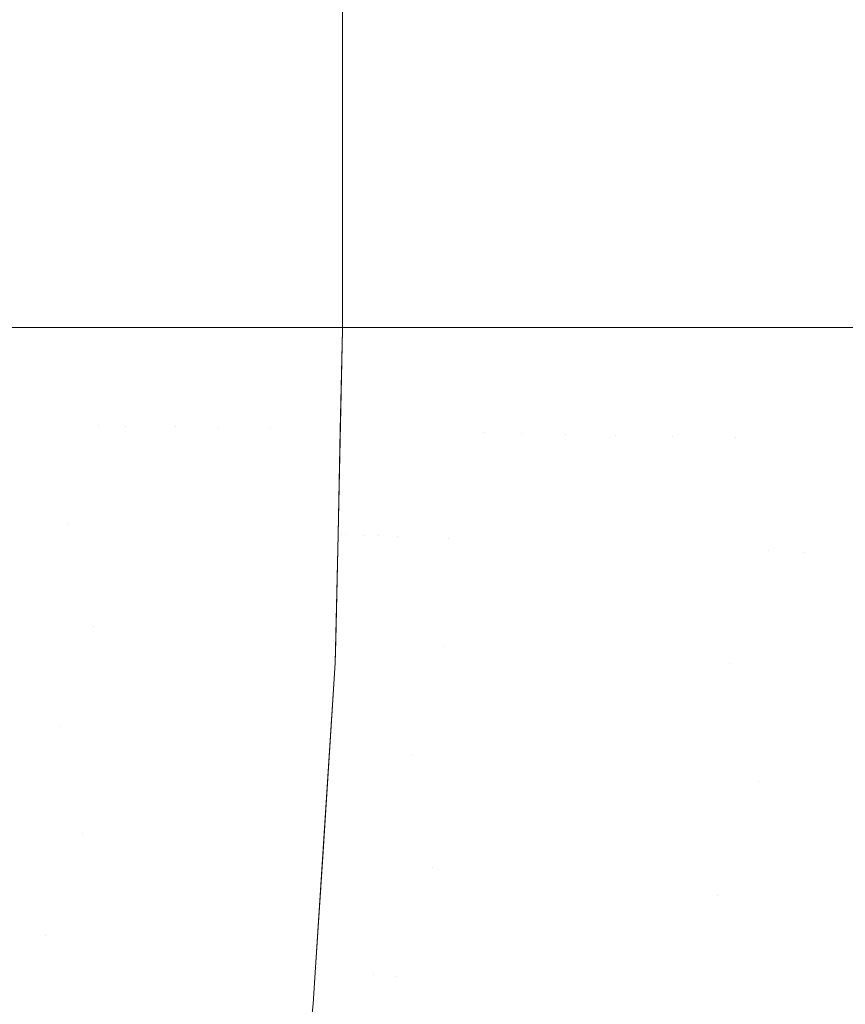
# Model space of a CAD drawing. Header units: centimetres. Extents: x -21.6 to 22.7, y 4.2 to 6.
# Tile 224 of 256: x 7.8261 to 7.8514, y 4.6795 to 4.7096. Entities that reach past the tile are written whole.
import ezdxf

# ---------------------------------------------------------------- set-up
doc = ezdxf.new("R2010")
doc.units = ezdxf.units.CM
doc.header["$LTSCALE"] = 2.54
doc.layers.add('Lucido design-1', color=7, linetype='Continuous')

# ---------------------------------------------------------------- blocks, each defined once
blk = doc.blocks.new('Gruppo-3-1')
at = {"color": 7, "linetype": 'Continuous', "lineweight": 9}
for points in [[(-21.503423, 5.900212, -2276.22217), (-21.503423, 4.300212, -2276.22217), (22.630348, 4.300212, -2276.22217), (22.630348, 5.900212, -2276.22217)], [(7.835977, 5.900212, -2276.92217), (7.835977, 4.700212, -2276.92217), (7.835977, 4.700212, -2276.72217), (7.835977, 5.900212, -2276.72217)]]:
    blk.add_3dface(points, dxfattribs=at)
for points, invisible_edges in [([(22.630348, 5.900212, -2277.02217), (22.630348, 4.300212, -2277.02217), (7.686575, 4.400896, -2277.02217), (7.695257, 4.401786, -2277.02217)], 10), ([(22.630348, 5.900212, -2277.02217), (7.695257, 4.401786, -2277.02217), (7.700788, 4.402588, -2277.02217)], 9), ([(7.700788, 4.402588, -2277.02217), (7.70392, 4.403043, -2277.02217), (22.630348, 5.900212, -2277.02217)], 10), ([(22.630348, 5.900212, -2277.02217), (7.70392, 4.403043, -2277.02217), (7.712563, 4.404668, -2277.02217)], 9), ([(22.630348, 5.900212, -2277.02217), (7.712563, 4.404668, -2277.02217), (7.721183, 4.406664, -2277.02217)], 9), ([(22.630348, 5.900212, -2277.02217), (7.721183, 4.406664, -2277.02217), (7.729779, 4.409037, -2277.02217)], 9), ([(22.630348, 5.900212, -2277.02217), (7.729779, 4.409037, -2277.02217), (7.738348, 4.411789, -2277.02217)], 9), ([(22.630348, 5.900212, -2277.02217), (7.738348, 4.411789, -2277.02217), (7.746887, 4.414929, -2277.02217)], 9), ([(22.630348, 5.900212, -2277.02217), (7.746887, 4.414929, -2277.02217), (7.755389, 4.418463, -2277.02217)], 9), ([(22.630348, 5.900212, -2277.02217), (7.755389, 4.418463, -2277.02217), (7.760056, 4.420633, -2277.02217)], 9), ([(7.760056, 4.420633, -2277.02217), (7.763851, 4.422398, -2277.02217), (22.630348, 5.900212, -2277.02217)], 10), ([(22.630348, 5.900212, -2277.02217), (7.763851, 4.422398, -2277.02217), (7.772266, 4.426742, -2277.02217)], 9), ([(22.630348, 5.900212, -2277.02217), (7.772266, 4.426742, -2277.02217), (7.780626, 4.431505, -2277.02217)], 9), ([(22.630348, 5.900212, -2277.02217), (7.780626, 4.431505, -2277.02217), (7.788922, 4.436696, -2277.02217)], 9), ([(22.630348, 5.900212, -2277.02217), (7.788922, 4.436696, -2277.02217), (7.797144, 4.442325, -2277.02217)], 9), ([(22.630348, 5.900212, -2277.02217), (7.797144, 4.442325, -2277.02217), (7.80528, 4.4484, -2277.02217)], 9), ([(22.630348, 5.900212, -2277.02217), (7.80528, 4.4484, -2277.02217), (7.811701, 4.453619, -2277.02217)], 9), ([(7.811701, 4.453619, -2277.02217), (7.813317, 4.454932, -2277.02217), (22.630348, 5.900212, -2277.02217)], 10), ([(22.630348, 5.900212, -2277.02217), (7.813317, 4.454932, -2277.02217), (7.821238, 4.46193, -2277.02217)], 9), ([(22.630348, 5.900212, -2277.02217), (7.821238, 4.46193, -2277.02217), (7.829029, 4.4694, -2277.02217)], 9), ([(7.825007, 5.900212, -2276.672517), (7.826841, 5.900212, -2276.67659), (7.826841, 4.700212, -2276.67659), (7.825681, 4.700212, -2276.674015)], 10), ([(7.828518, 4.700212, -2276.68077), (7.827609, 4.700212, -2276.678505), (7.826841, 5.900212, -2276.67659), (7.828536, 5.900212, -2276.680813)], 10), ([(7.827609, 4.700212, -2276.678505), (7.826841, 4.700212, -2276.67659), (7.826841, 5.900212, -2276.67659)], 10), ([(7.828536, 5.900212, -2276.680813), (7.828536, 4.700212, -2276.680813), (7.828518, 4.700212, -2276.68077)], 9), ([(7.83008, 4.700212, -2276.685176), (7.828536, 4.700212, -2276.680813), (7.828536, 5.900212, -2276.680813), (7.829367, 5.900212, -2276.683163)], 10), ([(22.630348, 5.900212, -2277.02217), (7.829029, 4.4694, -2277.02217), (7.836668, 4.477352, -2277.02217)], 9), ([(7.829367, 5.900212, -2276.683163), (7.83008, 5.900212, -2276.685176), (7.83008, 4.700212, -2276.685176)], 10), ([(7.83008, 5.900212, -2276.685176), (7.831465, 5.900212, -2276.689671), (7.831465, 4.700212, -2276.689671), (7.830137, 4.700212, -2276.685362)], 10), ([(7.830137, 4.700212, -2276.685362), (7.83008, 4.700212, -2276.685176), (7.83008, 5.900212, -2276.685176)], 10), ([(7.83268, 4.700212, -2276.694284), (7.831551, 4.700212, -2276.689997), (7.831465, 5.900212, -2276.689671), (7.831992, 5.900212, -2276.691671)], 10), ([(7.831551, 4.700212, -2276.689997), (7.831465, 4.700212, -2276.689671), (7.831465, 5.900212, -2276.689671)], 10), ([(7.831992, 5.900212, -2276.691671), (7.83268, 5.900212, -2276.694284), (7.83268, 4.700212, -2276.694284)], 10), ([(7.83268, 5.900212, -2276.694284), (7.833715, 5.900212, -2276.699001), (7.833715, 4.700212, -2276.699001), (7.832761, 4.700212, -2276.694656)], 10), ([(7.832761, 4.700212, -2276.694656), (7.83268, 4.700212, -2276.694284), (7.83268, 5.900212, -2276.694284)], 10), ([(7.833715, 5.900212, -2276.699001), (7.834564, 5.900212, -2276.703808), (7.834564, 4.700212, -2276.703808), (7.833772, 4.700212, -2276.699321)], 10), ([(7.833772, 4.700212, -2276.699321), (7.833715, 4.700212, -2276.699001), (7.833715, 5.900212, -2276.699001)], 10), ([(7.835206, 4.700212, -2276.708601), (7.834564, 4.700212, -2276.703808), (7.834564, 5.900212, -2276.703808), (7.834944, 5.900212, -2276.706643)], 10), ([(7.834944, 5.900212, -2276.706643), (7.835218, 5.900212, -2276.708687), (7.835218, 4.700212, -2276.708687), (7.835206, 4.700212, -2276.708601)], 10), ([(7.835672, 5.900212, -2276.713621), (7.835672, 4.700212, -2276.713621), (7.835218, 4.700212, -2276.708687), (7.835218, 5.900212, -2276.708687)], 5), ([(7.835923, 4.700212, -2276.71859), (7.835879, 4.700212, -2276.717713), (7.835672, 5.900212, -2276.713621), (7.835789, 5.900212, -2276.715927)], 10), ([(7.835879, 4.700212, -2276.717713), (7.835672, 4.700212, -2276.713621), (7.835672, 5.900212, -2276.713621)], 10), ([(7.835789, 5.900212, -2276.715927), (7.835923, 5.900212, -2276.71859), (7.835923, 4.700212, -2276.71859)], 10), ([(7.835977, 4.700212, -2276.72217), (7.835923, 4.700212, -2276.71859), (7.835923, 5.900212, -2276.71859), (7.83593, 5.900212, -2276.719046)], 10), ([(7.83593, 5.900212, -2276.719046), (7.835977, 5.900212, -2276.72217), (7.835977, 4.700212, -2276.72217)], 8), ([(7.836043, 4.700212, -2276.925343), (7.835977, 4.700212, -2276.922194), (7.835977, 5.900212, -2276.922194), (7.836042, 5.900212, -2276.925294)], 10), ([(7.835977, 4.700212, -2276.92217), (7.835977, 5.900212, -2276.92217), (7.835977, 5.900212, -2276.922194), (7.835977, 4.700212, -2276.922194)], 4), ([(7.836042, 5.900212, -2276.925294), (7.836081, 5.900212, -2276.927176), (7.836081, 4.700212, -2276.927176), (7.836043, 4.700212, -2276.925343)], 10), ([(7.836081, 5.900212, -2276.927176), (7.836391, 5.900212, -2276.932142), (7.836391, 4.700212, -2276.932142), (7.836171, 4.700212, -2276.928614)], 10), ([(7.836171, 4.700212, -2276.928614), (7.836081, 4.700212, -2276.927176), (7.836081, 5.900212, -2276.927176)], 10), ([(7.836735, 4.700212, -2276.935442), (7.836391, 4.700212, -2276.932142), (7.836391, 5.900212, -2276.932142), (7.836649, 5.900212, -2276.934619)], 10), ([(7.836649, 5.900212, -2276.934619), (7.836904, 5.900212, -2276.937068), (7.836904, 4.700212, -2276.937068), (7.836735, 4.700212, -2276.935442)], 10), ([(7.836668, 4.477352, -2277.02217), (7.844137, 4.485791, -2277.02217), (22.630348, 5.900212, -2277.02217)], 10), ([(7.836904, 5.900212, -2276.937068), (7.837617, 5.900212, -2276.941937), (7.837617, 4.700212, -2276.941937), (7.837186, 4.700212, -2276.938995)], 10), ([(7.837186, 4.700212, -2276.938995), (7.836904, 4.700212, -2276.937068), (7.836904, 5.900212, -2276.937068)], 10), ([(7.838523, 4.700212, -2276.946731), (7.837749, 4.700212, -2276.942638), (7.837617, 5.900212, -2276.941937), (7.837965, 5.900212, -2276.943782)], 10), ([(7.837749, 4.700212, -2276.942638), (7.837617, 4.700212, -2276.941937), (7.837617, 5.900212, -2276.941937)], 10), ([(7.837965, 5.900212, -2276.943782), (7.838523, 5.900212, -2276.946731), (7.838523, 4.700212, -2276.946731)], 10), ([(7.83932, 4.700212, -2276.950166), (7.838523, 4.700212, -2276.946731), (7.838523, 5.900212, -2276.946731), (7.839223, 5.900212, -2276.949744)], 10), ([(7.839223, 5.900212, -2276.949744), (7.839615, 5.900212, -2276.951431), (7.839615, 4.700212, -2276.951431), (7.83932, 4.700212, -2276.950166)], 10), ([(7.840335, 4.700212, -2276.954037), (7.839615, 4.700212, -2276.951431), (7.839615, 5.900212, -2276.951431), (7.839957, 5.900212, -2276.95267)], 10), ([(7.839957, 5.900212, -2276.95267), (7.840884, 5.900212, -2276.956023), (7.840884, 4.700212, -2276.956023), (7.840335, 4.700212, -2276.954037)], 10), ([(7.841511, 4.700212, -2276.957972), (7.840884, 4.700212, -2276.956023), (7.840884, 5.900212, -2276.956023), (7.841645, 5.900212, -2276.958389)], 10), ([(7.841645, 5.900212, -2276.958389), (7.842322, 5.900212, -2276.960492), (7.842322, 4.700212, -2276.960492), (7.841511, 4.700212, -2276.957972)], 10), ([(7.842322, 5.900212, -2276.960492), (7.843918, 5.900212, -2276.964827), (7.843918, 4.700212, -2276.964827), (7.842862, 4.700212, -2276.961958)], 10), ([(7.842862, 4.700212, -2276.961958), (7.842322, 4.700212, -2276.960492), (7.842322, 5.900212, -2276.960492)], 10), ([(7.84566, 4.700212, -2276.969015), (7.843918, 4.700212, -2276.964827), (7.843918, 5.900212, -2276.964827), (7.844654, 5.900212, -2276.966595)], 10), ([(7.844137, 4.485791, -2277.02217), (7.851492, 4.494823, -2277.02217), (22.630348, 5.900212, -2277.02217)], 10), ([(7.844654, 5.900212, -2276.966595), (7.84566, 5.900212, -2276.969015), (7.84566, 4.700212, -2276.969015)], 10), ([(7.847539, 4.700212, -2276.973049), (7.846134, 4.700212, -2276.970033), (7.84566, 5.900212, -2276.969015), (7.84695, 5.900212, -2276.971785)], 10), ([(7.846134, 4.700212, -2276.970033), (7.84566, 4.700212, -2276.969015), (7.84566, 5.900212, -2276.969015)], 10), ([(7.84695, 5.900212, -2276.971785), (7.847539, 5.900212, -2276.973049), (7.847539, 4.700212, -2276.973049)], 10), ([(7.848077, 4.700212, -2276.974091), (7.847539, 4.700212, -2276.973049), (7.847539, 5.900212, -2276.973049), (7.848179, 5.900212, -2276.974288)], 10), ([(7.849126, 4.700212, -2276.976119), (7.848077, 4.700212, -2276.974091), (7.848179, 5.900212, -2276.974288)], 10), ([(7.848179, 5.900212, -2276.974288), (7.849541, 5.900212, -2276.976921), (7.849541, 4.700212, -2276.976921), (7.849126, 4.700212, -2276.976119)], 10), ([(7.850236, 4.700212, -2276.978139), (7.849541, 4.700212, -2276.976921), (7.849541, 5.900212, -2276.976921), (7.850784, 5.900212, -2276.979099)], 10), ([(7.850784, 5.900212, -2276.979099), (7.851656, 5.900212, -2276.980626), (7.851656, 4.700212, -2276.980626), (7.850236, 4.700212, -2276.978139)], 10), ([(7.825681, 4.700212, -2276.674015), (7.826841, 4.700212, -2276.67659), (7.826612, 4.694219, -2276.676241), (7.825623, 4.694257, -2276.674006)], 14), ([(7.827551, 4.694183, -2276.678496), (7.826612, 4.694219, -2276.676241), (7.826841, 4.700212, -2276.67659)], 11), ([(7.826841, 4.700212, -2276.67659), (7.827609, 4.700212, -2276.678505), (7.827551, 4.694183, -2276.678496)], 10), ([(7.827551, 4.694183, -2276.678496), (7.827609, 4.700212, -2276.678505), (7.828499, 4.697204, -2276.680769)], 11), ([(7.827609, 4.700212, -2276.678505), (7.828518, 4.700212, -2276.68077), (7.828499, 4.697204, -2276.680769)], 10), ([(7.828499, 4.697204, -2276.680769), (7.828518, 4.700212, -2276.68077), (7.828536, 4.700212, -2276.680813)], 9), ([(7.829336, 4.697188, -2276.683058), (7.828499, 4.697204, -2276.680769), (7.828536, 4.700212, -2276.680813)], 11), ([(7.828536, 4.700212, -2276.680813), (7.83008, 4.700212, -2276.685176), (7.829336, 4.697188, -2276.683058)], 10), ([(7.83008, 4.700212, -2276.685176), (7.830137, 4.700212, -2276.685362), (7.830121, 4.697173, -2276.68536), (7.829336, 4.697188, -2276.683058)], 14), ([(7.830855, 4.697159, -2276.687674), (7.830121, 4.697173, -2276.68536), (7.830137, 4.700212, -2276.685362)], 11), ([(7.830137, 4.700212, -2276.685362), (7.831465, 4.700212, -2276.689671), (7.830855, 4.697159, -2276.687674)], 10), ([(7.831465, 4.700212, -2276.689671), (7.831551, 4.700212, -2276.689997), (7.831537, 4.697146, -2276.689995), (7.830855, 4.697159, -2276.687674)], 14), ([(7.832168, 4.697134, -2276.692323), (7.831537, 4.697146, -2276.689995), (7.831551, 4.700212, -2276.689997)], 11), ([(7.831551, 4.700212, -2276.689997), (7.83268, 4.700212, -2276.694284), (7.832168, 4.697134, -2276.692323)], 10), ([(7.83268, 4.700212, -2276.694284), (7.832761, 4.700212, -2276.694656), (7.832748, 4.697123, -2276.694654), (7.832168, 4.697134, -2276.692323)], 14), ([(7.833757, 4.697104, -2276.699319), (7.832748, 4.697123, -2276.694654), (7.832761, 4.700212, -2276.694656), (7.833715, 4.700212, -2276.699001)], 11), ([(7.833715, 4.700212, -2276.699001), (7.833772, 4.700212, -2276.699321), (7.833757, 4.697104, -2276.699319)], 10), ([(7.833757, 4.697104, -2276.699319), (7.833772, 4.700212, -2276.699321), (7.834564, 4.700212, -2276.703808), (7.834569, 4.697089, -2276.703974)], 13), ([(7.834569, 4.697089, -2276.703974), (7.834564, 4.700212, -2276.703808), (7.835206, 4.700212, -2276.708601), (7.835187, 4.697077, -2276.7086)], 13), ([(7.835187, 4.697077, -2276.7086), (7.835206, 4.700212, -2276.708601), (7.835218, 4.700212, -2276.708687)], 9), ([(7.835218, 4.700212, -2276.708687), (7.835672, 4.700212, -2276.713621), (7.83562, 4.697069, -2276.713185), (7.835187, 4.697077, -2276.7086)], 14), ([(7.835873, 4.697064, -2276.717712), (7.83562, 4.697069, -2276.713185), (7.835672, 4.700212, -2276.713621)], 11), ([(7.835672, 4.700212, -2276.713621), (7.835879, 4.700212, -2276.717713), (7.835873, 4.697064, -2276.717712)], 10), ([(7.835935, 4.693863, -2276.925344), (7.835841, 4.693866, -2276.92217), (7.835977, 4.700136, -2276.92217)], 9), ([(7.835841, 4.693866, -2276.72217), (7.83591, 4.697064, -2276.72217), (7.835977, 4.700136, -2276.92217), (7.835841, 4.693866, -2276.92217)], 10), ([(7.83591, 4.697064, -2276.72217), (7.835873, 4.697064, -2276.717712), (7.835923, 4.700212, -2276.71859)], 11), ([(7.835873, 4.697064, -2276.717712), (7.835879, 4.700212, -2276.717713), (7.835923, 4.700212, -2276.71859)], 9), ([(7.835923, 4.700212, -2276.71859), (7.835977, 4.700136, -2276.72217), (7.83591, 4.697064, -2276.72217)], 9), ([(7.83591, 4.697064, -2276.72217), (7.835977, 4.700136, -2276.72217), (7.835977, 4.700136, -2276.92217)], 10), ([(7.835923, 4.700212, -2276.71859), (7.835977, 4.700212, -2276.72217), (7.835977, 4.700136, -2276.72217)], 8), ([(7.835977, 4.700136, -2276.92217), (7.836043, 4.700212, -2276.925343), (7.835935, 4.693863, -2276.925344)], 11), ([(7.835935, 4.693863, -2276.925344), (7.836043, 4.700212, -2276.925343), (7.836081, 4.700212, -2276.927176)], 9), ([(7.836081, 4.700212, -2276.927176), (7.836066, 4.693858, -2276.928615), (7.835935, 4.693863, -2276.925344)], 11), ([(7.835977, 4.700136, -2276.92217), (7.835977, 4.700212, -2276.92217), (7.835977, 4.700212, -2276.922194), (7.836043, 4.700212, -2276.925343)], 8), ([(7.835977, 4.700136, -2276.92217), (7.835977, 4.700136, -2276.72217), (7.835977, 4.700212, -2276.72217), (7.835977, 4.700212, -2276.92217)], 1), ([(7.836081, 4.700212, -2276.927176), (7.836171, 4.700212, -2276.928614), (7.836066, 4.693858, -2276.928615)], 10), ([(7.836294, 4.693849, -2276.931982), (7.836066, 4.693858, -2276.928615), (7.836171, 4.700212, -2276.928614), (7.836391, 4.700212, -2276.932142)], 11), ([(7.836628, 4.693836, -2276.935444), (7.836294, 4.693849, -2276.931982), (7.836391, 4.700212, -2276.932142)], 11), ([(7.836391, 4.700212, -2276.932142), (7.836735, 4.700212, -2276.935442), (7.836628, 4.693836, -2276.935444)], 10), ([(7.837078, 4.693819, -2276.938998), (7.836628, 4.693836, -2276.935444), (7.836904, 4.700212, -2276.937068)], 11), ([(7.836628, 4.693836, -2276.935444), (7.836735, 4.700212, -2276.935442), (7.836904, 4.700212, -2276.937068)], 9), ([(7.836904, 4.700212, -2276.937068), (7.837186, 4.700212, -2276.938995), (7.837078, 4.693819, -2276.938998)], 10), ([(7.837078, 4.693819, -2276.938998), (7.837186, 4.700212, -2276.938995), (7.837617, 4.700212, -2276.941937)], 9), ([(7.837617, 4.700212, -2276.941937), (7.837652, 4.693797, -2276.942641), (7.837078, 4.693819, -2276.938998)], 11), ([(7.837617, 4.700212, -2276.941937), (7.837749, 4.700212, -2276.942638), (7.837652, 4.693797, -2276.942641)], 10), ([(7.838361, 4.69377, -2276.946366), (7.837652, 4.693797, -2276.942641), (7.837749, 4.700212, -2276.942638), (7.838523, 4.700212, -2276.946731)], 11), ([(7.839216, 4.693737, -2276.95017), (7.838361, 4.69377, -2276.946366), (7.838523, 4.700212, -2276.946731)], 11), ([(7.838523, 4.700212, -2276.946731), (7.83932, 4.700212, -2276.950166), (7.839216, 4.693737, -2276.95017)], 10), ([(7.840291, 4.69698, -2276.954044), (7.839216, 4.693737, -2276.95017), (7.839615, 4.700212, -2276.951431)], 11), ([(7.839216, 4.693737, -2276.95017), (7.83932, 4.700212, -2276.950166), (7.839615, 4.700212, -2276.951431)], 9), ([(7.839615, 4.700212, -2276.951431), (7.840335, 4.700212, -2276.954037), (7.840291, 4.69698, -2276.954044)], 10), ([(7.840291, 4.69698, -2276.954044), (7.840335, 4.700212, -2276.954037), (7.840884, 4.700212, -2276.956023)], 9), ([(7.840884, 4.700212, -2276.956023), (7.841467, 4.696958, -2276.957979), (7.840291, 4.69698, -2276.954044)], 11), ([(7.840884, 4.700212, -2276.956023), (7.841511, 4.700212, -2276.957972), (7.841467, 4.696958, -2276.957979)], 10), ([(7.841467, 4.696958, -2276.957979), (7.841511, 4.700212, -2276.957972), (7.842322, 4.700212, -2276.960492)], 9), ([(7.842322, 4.700212, -2276.960492), (7.84282, 4.696933, -2276.961965), (7.841467, 4.696958, -2276.957979)], 11), ([(7.842322, 4.700212, -2276.960492), (7.842862, 4.700212, -2276.961958), (7.84282, 4.696933, -2276.961965)], 10), ([(7.84282, 4.696933, -2276.961965), (7.842862, 4.700212, -2276.961958), (7.843918, 4.700212, -2276.964827)], 9), ([(7.843918, 4.700212, -2276.964827), (7.84436, 4.696903, -2276.96599), (7.84282, 4.696933, -2276.961965)], 11), ([(7.84436, 4.696903, -2276.96599), (7.843918, 4.700212, -2276.964827), (7.84566, 4.700212, -2276.969015)], 9), ([(7.84566, 4.700212, -2276.969015), (7.846097, 4.69687, -2276.97004), (7.84436, 4.696903, -2276.96599)], 11), ([(7.84566, 4.700212, -2276.969015), (7.846134, 4.700212, -2276.970033), (7.846097, 4.69687, -2276.97004)], 10), ([(7.847042, 4.696853, -2276.972069), (7.846097, 4.69687, -2276.97004), (7.846134, 4.700212, -2276.970033), (7.847539, 4.700212, -2276.973049)], 11), ([(7.848039, 4.696834, -2276.974099), (7.847042, 4.696853, -2276.972069), (7.847539, 4.700212, -2276.973049)], 11), ([(7.847539, 4.700212, -2276.973049), (7.848077, 4.700212, -2276.974091), (7.848039, 4.696834, -2276.974099)], 10), ([(7.849126, 4.700212, -2276.976119), (7.849023, 4.693363, -2276.976126), (7.847972, 4.693403, -2276.974099), (7.848039, 4.696834, -2276.974099)], 15), ([(7.848039, 4.696834, -2276.974099), (7.848077, 4.700212, -2276.974091), (7.849126, 4.700212, -2276.976119)], 9), ([(7.850129, 4.693321, -2276.978149), (7.849023, 4.693363, -2276.976126), (7.849541, 4.700212, -2276.976921)], 11), ([(7.849023, 4.693363, -2276.976126), (7.849126, 4.700212, -2276.976119), (7.849541, 4.700212, -2276.976921)], 9), ([(7.849541, 4.700212, -2276.976921), (7.850236, 4.700212, -2276.978139), (7.850129, 4.693321, -2276.978149)], 10), ([(7.85129, 4.693276, -2276.980164), (7.850129, 4.693321, -2276.978149), (7.850236, 4.700212, -2276.978139), (7.851656, 4.700212, -2276.980626)], 11), ([(7.852507, 4.69323, -2276.98217), (7.85129, 4.693276, -2276.980164), (7.851656, 4.700212, -2276.980626)], 11), ([(7.828499, 4.697204, -2276.680769), (7.828439, 4.694149, -2276.680769), (7.827551, 4.694183, -2276.678496)], 11), ([(7.829275, 4.694117, -2276.683058), (7.828439, 4.694149, -2276.680769), (7.828499, 4.697204, -2276.680769), (7.829336, 4.697188, -2276.683058)], 15), ([(7.829336, 4.697188, -2276.683058), (7.830121, 4.697173, -2276.68536), (7.83006, 4.694087, -2276.68536), (7.829275, 4.694117, -2276.683058)], 15), ([(7.830794, 4.694059, -2276.687674), (7.83006, 4.694087, -2276.68536), (7.830121, 4.697173, -2276.68536), (7.830855, 4.697159, -2276.687674)], 15), ([(7.830855, 4.697159, -2276.687674), (7.831537, 4.697146, -2276.689995), (7.831476, 4.694033, -2276.689995), (7.830794, 4.694059, -2276.687674)], 15), ([(7.832106, 4.694009, -2276.692323), (7.831476, 4.694033, -2276.689995), (7.831537, 4.697146, -2276.689995), (7.832168, 4.697134, -2276.692323)], 15), ([(7.832168, 4.697134, -2276.692323), (7.832748, 4.697123, -2276.694654), (7.832686, 4.693987, -2276.694654), (7.832106, 4.694009, -2276.692323)], 15), ([(7.833757, 4.697104, -2276.699319), (7.833695, 4.693948, -2276.699319), (7.832686, 4.693987, -2276.694654), (7.832748, 4.697123, -2276.694654)], 15), ([(7.834569, 4.697089, -2276.703974), (7.834506, 4.693917, -2276.703974), (7.833695, 4.693948, -2276.699319), (7.833757, 4.697104, -2276.699319)], 15), ([(7.835187, 4.697077, -2276.7086), (7.835125, 4.693894, -2276.7086), (7.834506, 4.693917, -2276.703974), (7.834569, 4.697089, -2276.703974)], 15), ([(7.83562, 4.697069, -2276.713185), (7.835557, 4.693877, -2276.713185), (7.835125, 4.693894, -2276.7086), (7.835187, 4.697077, -2276.7086)], 15), ([(7.835873, 4.697064, -2276.717712), (7.83581, 4.693868, -2276.717712), (7.835557, 4.693877, -2276.713185), (7.83562, 4.697069, -2276.713185)], 15), ([(7.83591, 4.697064, -2276.72217), (7.835841, 4.693866, -2276.72217), (7.83581, 4.693868, -2276.717712), (7.835873, 4.697064, -2276.717712)], 14), ([(7.840291, 4.69698, -2276.954044), (7.840226, 4.693699, -2276.954044), (7.839216, 4.693737, -2276.95017)], 11), ([(7.841467, 4.696958, -2276.957979), (7.841402, 4.693654, -2276.957979), (7.840226, 4.693699, -2276.954044), (7.840291, 4.69698, -2276.954044)], 15), ([(7.84282, 4.696933, -2276.961965), (7.842754, 4.693602, -2276.961965), (7.841402, 4.693654, -2276.957979), (7.841467, 4.696958, -2276.957979)], 15), ([(7.84436, 4.696903, -2276.96599), (7.844294, 4.693543, -2276.96599), (7.842754, 4.693602, -2276.961965), (7.84282, 4.696933, -2276.961965)], 15), ([(7.846097, 4.69687, -2276.97004), (7.84603, 4.693477, -2276.97004), (7.844294, 4.693543, -2276.96599), (7.84436, 4.696903, -2276.96599)], 15), ([(7.846974, 4.693441, -2276.972069), (7.84603, 4.693477, -2276.97004), (7.846097, 4.69687, -2276.97004), (7.847042, 4.696853, -2276.972069)], 15), ([(7.847042, 4.696853, -2276.972069), (7.848039, 4.696834, -2276.974099), (7.847972, 4.693403, -2276.974099), (7.846974, 4.693441, -2276.972069)], 15), ([(7.825623, 4.694257, -2276.674006), (7.826612, 4.694219, -2276.676241), (7.826365, 4.688042, -2276.676241), (7.825377, 4.688119, -2276.674006)], 15), ([(7.827303, 4.687969, -2276.678496), (7.826365, 4.688042, -2276.676241), (7.826612, 4.694219, -2276.676241), (7.827551, 4.694183, -2276.678496)], 15), ([(7.827303, 4.687969, -2276.678496), (7.827551, 4.694183, -2276.678496), (7.828336, 4.691048, -2276.680769)], 11), ([(7.827551, 4.694183, -2276.678496), (7.828439, 4.694149, -2276.680769), (7.828336, 4.691048, -2276.680769)], 11), ([(7.829172, 4.691, -2276.683058), (7.828336, 4.691048, -2276.680769), (7.828439, 4.694149, -2276.680769), (7.829275, 4.694117, -2276.683058)], 15), ([(7.829275, 4.694117, -2276.683058), (7.83006, 4.694087, -2276.68536), (7.829956, 4.690954, -2276.68536), (7.829172, 4.691, -2276.683058)], 15), ([(7.830689, 4.690912, -2276.687674), (7.829956, 4.690954, -2276.68536), (7.83006, 4.694087, -2276.68536), (7.830794, 4.694059, -2276.687674)], 15), ([(7.830794, 4.694059, -2276.687674), (7.831476, 4.694033, -2276.689995), (7.831371, 4.690873, -2276.689995), (7.830689, 4.690912, -2276.687674)], 15), ([(7.832001, 4.690836, -2276.692323), (7.831371, 4.690873, -2276.689995), (7.831476, 4.694033, -2276.689995), (7.832106, 4.694009, -2276.692323)], 15), ([(7.832106, 4.694009, -2276.692323), (7.832686, 4.693987, -2276.694654), (7.832581, 4.690803, -2276.694654), (7.832001, 4.690836, -2276.692323)], 15), ([(7.832581, 4.690803, -2276.694654), (7.832686, 4.693987, -2276.694654), (7.833695, 4.693948, -2276.699319), (7.833589, 4.690744, -2276.699319)], 15), ([(7.833589, 4.690744, -2276.699319), (7.833695, 4.693948, -2276.699319), (7.834506, 4.693917, -2276.703974), (7.834399, 4.690698, -2276.703974)], 15), ([(7.834399, 4.690698, -2276.703974), (7.834506, 4.693917, -2276.703974), (7.835125, 4.693894, -2276.7086), (7.835017, 4.690662, -2276.7086)], 15), ([(7.835017, 4.690662, -2276.7086), (7.835125, 4.693894, -2276.7086), (7.835557, 4.693877, -2276.713185), (7.835449, 4.690637, -2276.713185)], 15), ([(7.835449, 4.690637, -2276.713185), (7.835557, 4.693877, -2276.713185), (7.83581, 4.693868, -2276.717712), (7.835703, 4.690622, -2276.717712)], 15), ([(7.835935, 4.693863, -2276.925344), (7.835673, 4.687319, -2276.925344), (7.835756, 4.689915, -2276.92217)], 11), ([(7.835935, 4.693863, -2276.925344), (7.836066, 4.693858, -2276.928615), (7.835804, 4.687309, -2276.928615), (7.835673, 4.687319, -2276.925344)], 15), ([(7.835703, 4.690622, -2276.717712), (7.83581, 4.693868, -2276.717712), (7.835841, 4.693866, -2276.72217)], 11), ([(7.835841, 4.693866, -2276.72217), (7.835771, 4.690618, -2276.72217), (7.835703, 4.690622, -2276.717712)], 10), ([(7.835756, 4.689915, -2276.92217), (7.835841, 4.693866, -2276.92217), (7.835935, 4.693863, -2276.925344)], 10), ([(7.835771, 4.690618, -2276.72217), (7.835841, 4.693866, -2276.72217), (7.835841, 4.693866, -2276.92217), (7.835756, 4.689915, -2276.92217)], 10), ([(7.836031, 4.687291, -2276.931982), (7.835804, 4.687309, -2276.928615), (7.836066, 4.693858, -2276.928615), (7.836294, 4.693849, -2276.931982)], 15), ([(7.836294, 4.693849, -2276.931982), (7.836628, 4.693836, -2276.935444), (7.836365, 4.687265, -2276.935444), (7.836031, 4.687291, -2276.931982)], 15), ([(7.836814, 4.68723, -2276.938998), (7.836365, 4.687265, -2276.935444), (7.836628, 4.693836, -2276.935444), (7.837078, 4.693819, -2276.938998)], 15), ([(7.837078, 4.693819, -2276.938998), (7.837652, 4.693797, -2276.942641), (7.837388, 4.687186, -2276.942641), (7.836814, 4.68723, -2276.938998)], 15), ([(7.838096, 4.687131, -2276.946366), (7.837388, 4.687186, -2276.942641), (7.837652, 4.693797, -2276.942641), (7.838361, 4.69377, -2276.946366)], 15), ([(7.838096, 4.687131, -2276.946366), (7.838361, 4.69377, -2276.946366), (7.839106, 4.690426, -2276.95017)], 11), ([(7.838361, 4.69377, -2276.946366), (7.839216, 4.693737, -2276.95017), (7.839106, 4.690426, -2276.95017)], 11), ([(7.839106, 4.690426, -2276.95017), (7.839216, 4.693737, -2276.95017), (7.840226, 4.693699, -2276.954044), (7.840115, 4.690367, -2276.954044)], 15), ([(7.840115, 4.690367, -2276.954044), (7.840226, 4.693699, -2276.954044), (7.841402, 4.693654, -2276.957979), (7.841291, 4.690299, -2276.957979)], 15), ([(7.841291, 4.690299, -2276.957979), (7.841402, 4.693654, -2276.957979), (7.842754, 4.693602, -2276.961965), (7.842642, 4.690221, -2276.961965)], 15), ([(7.842642, 4.690221, -2276.961965), (7.842754, 4.693602, -2276.961965), (7.844294, 4.693543, -2276.96599), (7.84418, 4.690132, -2276.96599)], 15), ([(7.84418, 4.690132, -2276.96599), (7.844294, 4.693543, -2276.96599), (7.84603, 4.693477, -2276.97004), (7.845915, 4.690032, -2276.97004)], 15), ([(7.84686, 4.689978, -2276.972069), (7.845915, 4.690032, -2276.97004), (7.84603, 4.693477, -2276.97004), (7.846974, 4.693441, -2276.972069)], 15), ([(7.846974, 4.693441, -2276.972069), (7.847972, 4.693403, -2276.974099), (7.847856, 4.68992, -2276.974099), (7.84686, 4.689978, -2276.972069)], 15), ([(7.847856, 4.68992, -2276.974099), (7.847972, 4.693403, -2276.974099), (7.849023, 4.693363, -2276.976126)], 11), ([(7.847856, 4.68992, -2276.974099), (7.849023, 4.693363, -2276.976126), (7.84874, 4.686304, -2276.976126)], 11), ([(7.849023, 4.693363, -2276.976126), (7.850129, 4.693321, -2276.978149), (7.849844, 4.686218, -2276.978149), (7.84874, 4.686304, -2276.976126)], 15), ([(7.851004, 4.686128, -2276.980164), (7.849844, 4.686218, -2276.978149), (7.850129, 4.693321, -2276.978149), (7.85129, 4.693276, -2276.980164)], 15), ([(7.85129, 4.693276, -2276.980164), (7.852507, 4.69323, -2276.98217), (7.852219, 4.686033, -2276.98217), (7.851004, 4.686128, -2276.980164)], 15), ([(7.828336, 4.691048, -2276.680769), (7.828189, 4.6879, -2276.680769), (7.827303, 4.687969, -2276.678496)], 11), ([(7.829024, 4.687836, -2276.683058), (7.828189, 4.6879, -2276.680769), (7.828336, 4.691048, -2276.680769), (7.829172, 4.691, -2276.683058)], 15), ([(7.829172, 4.691, -2276.683058), (7.829956, 4.690954, -2276.68536), (7.829808, 4.687775, -2276.68536), (7.829024, 4.687836, -2276.683058)], 15), ([(7.83054, 4.687718, -2276.687674), (7.829808, 4.687775, -2276.68536), (7.829956, 4.690954, -2276.68536), (7.830689, 4.690912, -2276.687674)], 15), ([(7.830689, 4.690912, -2276.687674), (7.831371, 4.690873, -2276.689995), (7.831221, 4.687665, -2276.689995), (7.83054, 4.687718, -2276.687674)], 15), ([(7.83185, 4.687616, -2276.692323), (7.831221, 4.687665, -2276.689995), (7.831371, 4.690873, -2276.689995), (7.832001, 4.690836, -2276.692323)], 15), ([(7.832001, 4.690836, -2276.692323), (7.832581, 4.690803, -2276.694654), (7.832429, 4.687571, -2276.694654), (7.83185, 4.687616, -2276.692323)], 15), ([(7.833589, 4.690744, -2276.699319), (7.833437, 4.687493, -2276.699319), (7.832429, 4.687571, -2276.694654), (7.832581, 4.690803, -2276.694654)], 15), ([(7.834399, 4.690698, -2276.703974), (7.834246, 4.68743, -2276.703974), (7.833437, 4.687493, -2276.699319), (7.833589, 4.690744, -2276.699319)], 15), ([(7.835017, 4.690662, -2276.7086), (7.834864, 4.687382, -2276.7086), (7.834246, 4.68743, -2276.703974), (7.834399, 4.690698, -2276.703974)], 15), ([(7.835449, 4.690637, -2276.713185), (7.835296, 4.687348, -2276.713185), (7.834864, 4.687382, -2276.7086), (7.835017, 4.690662, -2276.7086)], 15), ([(7.835703, 4.690622, -2276.717712), (7.835549, 4.687329, -2276.717712), (7.835296, 4.687348, -2276.713185), (7.835449, 4.690637, -2276.713185)], 15), ([(7.835756, 4.689915, -2276.72217), (7.835549, 4.687329, -2276.717712), (7.835703, 4.690622, -2276.717712)], 11), ([(7.835703, 4.690622, -2276.717712), (7.835771, 4.690618, -2276.72217), (7.835756, 4.689915, -2276.72217)], 9), ([(7.835756, 4.689915, -2276.92217), (7.835756, 4.689915, -2276.72217), (7.835771, 4.690618, -2276.72217)], 9), ([(7.839106, 4.690426, -2276.95017), (7.838949, 4.687064, -2276.95017), (7.838096, 4.687131, -2276.946366)], 11), ([(7.840115, 4.690367, -2276.954044), (7.839957, 4.686986, -2276.954044), (7.838949, 4.687064, -2276.95017), (7.839106, 4.690426, -2276.95017)], 15), ([(7.841291, 4.690299, -2276.957979), (7.841131, 4.686895, -2276.957979), (7.839957, 4.686986, -2276.954044), (7.840115, 4.690367, -2276.954044)], 15), ([(7.842642, 4.690221, -2276.961965), (7.842482, 4.68679, -2276.961965), (7.841131, 4.686895, -2276.957979), (7.841291, 4.690299, -2276.957979)], 15), ([(7.84418, 4.690132, -2276.96599), (7.844018, 4.68667, -2276.96599), (7.842482, 4.68679, -2276.961965), (7.842642, 4.690221, -2276.961965)], 15), ([(7.845915, 4.690032, -2276.97004), (7.845752, 4.686536, -2276.97004), (7.844018, 4.68667, -2276.96599), (7.84418, 4.690132, -2276.96599)], 15), ([(7.835153, 4.680589, -2276.92217), (7.835756, 4.689915, -2276.92217), (7.835673, 4.687319, -2276.925344)], 10), ([(7.835372, 4.683982, -2276.72217), (7.835756, 4.689915, -2276.72217), (7.835756, 4.689915, -2276.92217), (7.835153, 4.680589, -2276.92217)], 10), ([(7.835346, 4.683987, -2276.717712), (7.835549, 4.687329, -2276.717712), (7.835756, 4.689915, -2276.72217), (7.835372, 4.683982, -2276.72217)], 11), ([(7.846695, 4.686462, -2276.972069), (7.845752, 4.686536, -2276.97004), (7.845915, 4.690032, -2276.97004), (7.84686, 4.689978, -2276.972069)], 15), ([(7.84686, 4.689978, -2276.972069), (7.847856, 4.68992, -2276.974099), (7.847691, 4.686385, -2276.974099), (7.846695, 4.686462, -2276.972069)], 15), ([(7.84874, 4.686304, -2276.976126), (7.847691, 4.686385, -2276.974099), (7.847856, 4.68992, -2276.974099)], 11), ([(7.825377, 4.688119, -2276.674006), (7.826365, 4.688042, -2276.676241), (7.825934, 4.681684, -2276.676241), (7.824948, 4.6818, -2276.674006)], 15), ([(7.826869, 4.681573, -2276.678496), (7.825934, 4.681684, -2276.676241), (7.826365, 4.688042, -2276.676241), (7.827303, 4.687969, -2276.678496)], 15), ([(7.827995, 4.684707, -2276.680769), (7.826869, 4.681573, -2276.678496), (7.827303, 4.687969, -2276.678496)], 11), ([(7.827303, 4.687969, -2276.678496), (7.828189, 4.6879, -2276.680769), (7.827995, 4.684707, -2276.680769)], 11), ([(7.828829, 4.684625, -2276.683058), (7.827995, 4.684707, -2276.680769), (7.828189, 4.6879, -2276.680769), (7.829024, 4.687836, -2276.683058)], 15), ([(7.829024, 4.687836, -2276.683058), (7.829808, 4.687775, -2276.68536), (7.829612, 4.684549, -2276.68536), (7.828829, 4.684625, -2276.683058)], 15), ([(7.830343, 4.684477, -2276.687674), (7.829612, 4.684549, -2276.68536), (7.829808, 4.687775, -2276.68536), (7.83054, 4.687718, -2276.687674)], 15), ([(7.83054, 4.687718, -2276.687674), (7.831221, 4.687665, -2276.689995), (7.831023, 4.68441, -2276.689995), (7.830343, 4.684477, -2276.687674)], 15), ([(7.831652, 4.684349, -2276.692323), (7.831023, 4.68441, -2276.689995), (7.831221, 4.687665, -2276.689995), (7.83185, 4.687616, -2276.692323)], 15), ([(7.83185, 4.687616, -2276.692323), (7.832429, 4.687571, -2276.694654), (7.83223, 4.684292, -2276.694654), (7.831652, 4.684349, -2276.692323)], 15), ([(7.83223, 4.684292, -2276.694654), (7.832429, 4.687571, -2276.694654), (7.833437, 4.687493, -2276.699319), (7.833236, 4.684193, -2276.699319)], 15), ([(7.833236, 4.684193, -2276.699319), (7.833437, 4.687493, -2276.699319), (7.834246, 4.68743, -2276.703974), (7.834045, 4.684114, -2276.703974)], 15), ([(7.834045, 4.684114, -2276.703974), (7.834246, 4.68743, -2276.703974), (7.834864, 4.687382, -2276.7086), (7.834662, 4.684054, -2276.7086)], 15), ([(7.834662, 4.684054, -2276.7086), (7.834864, 4.687382, -2276.7086), (7.835296, 4.687348, -2276.713185), (7.835093, 4.684012, -2276.713185)], 15), ([(7.835093, 4.684012, -2276.713185), (7.835296, 4.687348, -2276.713185), (7.835549, 4.687329, -2276.717712), (7.835346, 4.683987, -2276.717712)], 15), ([(7.835673, 4.687319, -2276.925344), (7.835216, 4.680582, -2276.925344), (7.835153, 4.680589, -2276.92217)], 11), ([(7.835673, 4.687319, -2276.925344), (7.835804, 4.687309, -2276.928615), (7.835346, 4.680567, -2276.928615), (7.835216, 4.680582, -2276.925344)], 15), ([(7.835574, 4.68054, -2276.931982), (7.835346, 4.680567, -2276.928615), (7.835804, 4.687309, -2276.928615), (7.836031, 4.687291, -2276.931982)], 15), ([(7.836031, 4.687291, -2276.931982), (7.836365, 4.687265, -2276.935444), (7.835906, 4.680501, -2276.935444), (7.835574, 4.68054, -2276.931982)], 15), ([(7.836354, 4.680447, -2276.938998), (7.835906, 4.680501, -2276.935444), (7.836365, 4.687265, -2276.935444), (7.836814, 4.68723, -2276.938998)], 15), ([(7.836814, 4.68723, -2276.938998), (7.837388, 4.687186, -2276.942641), (7.836926, 4.68038, -2276.942641), (7.836354, 4.680447, -2276.938998)], 15), ([(7.837632, 4.680296, -2276.946366), (7.836926, 4.68038, -2276.942641), (7.837388, 4.687186, -2276.942641), (7.838096, 4.687131, -2276.946366)], 15), ([(7.837632, 4.680296, -2276.946366), (7.838096, 4.687131, -2276.946366), (7.838742, 4.683654, -2276.95017)], 11), ([(7.838096, 4.687131, -2276.946366), (7.838949, 4.687064, -2276.95017), (7.838742, 4.683654, -2276.95017)], 11), ([(7.838742, 4.683654, -2276.95017), (7.838949, 4.687064, -2276.95017), (7.839957, 4.686986, -2276.954044), (7.839749, 4.683555, -2276.954044)], 15), ([(7.839749, 4.683555, -2276.954044), (7.839957, 4.686986, -2276.954044), (7.841131, 4.686895, -2276.957979), (7.840922, 4.68344, -2276.957979)], 15), ([(7.840922, 4.68344, -2276.957979), (7.841131, 4.686895, -2276.957979), (7.842482, 4.68679, -2276.961965), (7.84227, 4.683308, -2276.961965)], 15), ([(7.84227, 4.683308, -2276.961965), (7.842482, 4.68679, -2276.961965), (7.844018, 4.68667, -2276.96599), (7.843805, 4.683158, -2276.96599)], 15), ([(7.843805, 4.683158, -2276.96599), (7.844018, 4.68667, -2276.96599), (7.845752, 4.686536, -2276.97004), (7.845537, 4.682988, -2276.97004)], 15), ([(7.846479, 4.682896, -2276.972069), (7.845537, 4.682988, -2276.97004), (7.845752, 4.686536, -2276.97004), (7.846695, 4.686462, -2276.972069)], 15), ([(7.846695, 4.686462, -2276.972069), (7.847691, 4.686385, -2276.974099), (7.847473, 4.682798, -2276.974099), (7.846479, 4.682896, -2276.972069)], 15), ([(7.847473, 4.682798, -2276.974099), (7.847691, 4.686385, -2276.974099), (7.84874, 4.686304, -2276.976126)], 11), ([(7.847473, 4.682798, -2276.974099), (7.84874, 4.686304, -2276.976126), (7.848248, 4.679036, -2276.976126)], 11), ([(7.84874, 4.686304, -2276.976126), (7.849844, 4.686218, -2276.978149), (7.849349, 4.678906, -2276.978149), (7.848248, 4.679036, -2276.976126)], 15), ([(7.850505, 4.678769, -2276.980164), (7.849349, 4.678906, -2276.978149), (7.849844, 4.686218, -2276.978149), (7.851004, 4.686128, -2276.980164)], 15), ([(7.851004, 4.686128, -2276.980164), (7.852219, 4.686033, -2276.98217), (7.851717, 4.678625, -2276.98217), (7.850505, 4.678769, -2276.980164)], 15), ([(7.827995, 4.684707, -2276.680769), (7.827753, 4.681468, -2276.680769), (7.826869, 4.681573, -2276.678496)], 11), ([(7.828586, 4.681369, -2276.683058), (7.827753, 4.681468, -2276.680769), (7.827995, 4.684707, -2276.680769), (7.828829, 4.684625, -2276.683058)], 15), ([(7.828829, 4.684625, -2276.683058), (7.829612, 4.684549, -2276.68536), (7.829367, 4.681276, -2276.68536), (7.828586, 4.681369, -2276.683058)], 15), ([(7.830097, 4.68119, -2276.687674), (7.829367, 4.681276, -2276.68536), (7.829612, 4.684549, -2276.68536), (7.830343, 4.684477, -2276.687674)], 15), ([(7.830343, 4.684477, -2276.687674), (7.831023, 4.68441, -2276.689995), (7.830776, 4.681109, -2276.689995), (7.830097, 4.68119, -2276.687674)], 15), ([(7.831404, 4.681035, -2276.692323), (7.830776, 4.681109, -2276.689995), (7.831023, 4.68441, -2276.689995), (7.831652, 4.684349, -2276.692323)], 15), ([(7.831652, 4.684349, -2276.692323), (7.83223, 4.684292, -2276.694654), (7.831982, 4.680966, -2276.694654), (7.831404, 4.681035, -2276.692323)], 15), ([(7.833236, 4.684193, -2276.699319), (7.832986, 4.680847, -2276.699319), (7.831982, 4.680966, -2276.694654), (7.83223, 4.684292, -2276.694654)], 15), ([(7.834045, 4.684114, -2276.703974), (7.833794, 4.680751, -2276.703974), (7.832986, 4.680847, -2276.699319), (7.833236, 4.684193, -2276.699319)], 15), ([(7.834662, 4.684054, -2276.7086), (7.834409, 4.680678, -2276.7086), (7.833794, 4.680751, -2276.703974), (7.834045, 4.684114, -2276.703974)], 15), ([(7.835093, 4.684012, -2276.713185), (7.83484, 4.680627, -2276.713185), (7.834409, 4.680678, -2276.7086), (7.834662, 4.684054, -2276.7086)], 15), ([(7.835346, 4.683987, -2276.717712), (7.835092, 4.680597, -2276.717712), (7.83484, 4.680627, -2276.713185), (7.835093, 4.684012, -2276.713185)], 15), ([(7.835092, 4.680597, -2276.717712), (7.835346, 4.683987, -2276.717712), (7.835372, 4.683982, -2276.72217)], 11), ([(7.835372, 4.683982, -2276.72217), (7.835153, 4.680589, -2276.72217), (7.835092, 4.680597, -2276.717712)], 10), ([(7.835153, 4.680589, -2276.92217), (7.835153, 4.680589, -2276.72217), (7.835372, 4.683982, -2276.72217)], 9), ([(7.838742, 4.683654, -2276.95017), (7.838483, 4.680195, -2276.95017), (7.837632, 4.680296, -2276.946366)], 11), ([(7.839749, 4.683555, -2276.954044), (7.839489, 4.680076, -2276.954044), (7.838483, 4.680195, -2276.95017), (7.838742, 4.683654, -2276.95017)], 15), ([(7.840922, 4.68344, -2276.957979), (7.840659, 4.679937, -2276.957979), (7.839489, 4.680076, -2276.954044), (7.839749, 4.683555, -2276.954044)], 15), ([(7.84227, 4.683308, -2276.961965), (7.842006, 4.679777, -2276.961965), (7.840659, 4.679937, -2276.957979), (7.840922, 4.68344, -2276.957979)], 15), ([(7.843805, 4.683158, -2276.96599), (7.843539, 4.679595, -2276.96599), (7.842006, 4.679777, -2276.961965), (7.84227, 4.683308, -2276.961965)], 15), ([(7.845537, 4.682988, -2276.97004), (7.845267, 4.67939, -2276.97004), (7.843539, 4.679595, -2276.96599), (7.843805, 4.683158, -2276.96599)], 15), ([(7.846208, 4.679278, -2276.972069), (7.845267, 4.67939, -2276.97004), (7.845537, 4.682988, -2276.97004), (7.846479, 4.682896, -2276.972069)], 15), ([(7.846479, 4.682896, -2276.972069), (7.847473, 4.682798, -2276.974099), (7.847201, 4.679161, -2276.974099), (7.846208, 4.679278, -2276.972069)], 15), ([(7.848248, 4.679036, -2276.976126), (7.847201, 4.679161, -2276.974099), (7.847473, 4.682798, -2276.974099)], 11), ([(7.826234, 4.674996, -2276.678496), (7.825303, 4.675146, -2276.676241), (7.825934, 4.681684, -2276.676241), (7.826869, 4.681573, -2276.678496)], 15), ([(7.82746, 4.678183, -2276.680769), (7.826234, 4.674996, -2276.678496), (7.826869, 4.681573, -2276.678496)], 11), ([(7.826869, 4.681573, -2276.678496), (7.827753, 4.681468, -2276.680769), (7.82746, 4.678183, -2276.680769)], 11), ([(7.828291, 4.678067, -2276.683058), (7.82746, 4.678183, -2276.680769), (7.827753, 4.681468, -2276.680769), (7.828586, 4.681369, -2276.683058)], 15), ([(7.828586, 4.681369, -2276.683058), (7.829367, 4.681276, -2276.68536), (7.829071, 4.677958, -2276.68536), (7.828291, 4.678067, -2276.683058)], 15), ([(7.8298, 4.677857, -2276.687674), (7.829071, 4.677958, -2276.68536), (7.829367, 4.681276, -2276.68536), (7.830097, 4.68119, -2276.687674)], 15), ([(7.830097, 4.68119, -2276.687674), (7.830776, 4.681109, -2276.689995), (7.830478, 4.677762, -2276.689995), (7.8298, 4.677857, -2276.687674)], 15), ([(7.831105, 4.677674, -2276.692323), (7.830478, 4.677762, -2276.689995), (7.830776, 4.681109, -2276.689995), (7.831404, 4.681035, -2276.692323)], 15), ([(7.831404, 4.681035, -2276.692323), (7.831982, 4.680966, -2276.694654), (7.831681, 4.677594, -2276.694654), (7.831105, 4.677674, -2276.692323)], 15), ([(7.831681, 4.677594, -2276.694654), (7.831982, 4.680966, -2276.694654), (7.832986, 4.680847, -2276.699319), (7.832683, 4.677454, -2276.699319)], 15), ([(7.832683, 4.677454, -2276.699319), (7.832986, 4.680847, -2276.699319), (7.833794, 4.680751, -2276.703974), (7.833489, 4.677341, -2276.703974)], 15), ([(7.833489, 4.677341, -2276.703974), (7.833794, 4.680751, -2276.703974), (7.834409, 4.680678, -2276.7086), (7.834104, 4.677255, -2276.7086)], 15), ([(7.834104, 4.677255, -2276.7086), (7.834409, 4.680678, -2276.7086), (7.83484, 4.680627, -2276.713185), (7.834534, 4.677195, -2276.713185)], 15), ([(7.834534, 4.677195, -2276.713185), (7.83484, 4.680627, -2276.713185), (7.835092, 4.680597, -2276.717712), (7.834786, 4.67716, -2276.717712)], 15), ([(7.835081, 4.679473, -2276.92217), (7.835216, 4.680582, -2276.925344), (7.834547, 4.673657, -2276.925344)], 11), ([(7.835216, 4.680582, -2276.925344), (7.835346, 4.680567, -2276.928615), (7.834677, 4.673636, -2276.928615), (7.834547, 4.673657, -2276.925344)], 15), ([(7.834903, 4.673599, -2276.931982), (7.834677, 4.673636, -2276.928615), (7.835346, 4.680567, -2276.928615), (7.835574, 4.68054, -2276.931982)], 15), ([(7.835081, 4.679473, -2276.72217), (7.834786, 4.67716, -2276.717712), (7.835092, 4.680597, -2276.717712)], 11), ([(7.835574, 4.68054, -2276.931982), (7.835906, 4.680501, -2276.935444), (7.835235, 4.673546, -2276.935444), (7.834903, 4.673599, -2276.931982)], 15), ([(7.835092, 4.680597, -2276.717712), (7.835153, 4.680589, -2276.72217), (7.835081, 4.679473, -2276.72217)], 9), ([(7.835081, 4.679473, -2276.92217), (7.835153, 4.680589, -2276.92217), (7.835216, 4.680582, -2276.925344)], 10), ([(7.835153, 4.680589, -2276.92217), (7.835081, 4.679473, -2276.92217), (7.835081, 4.679473, -2276.72217), (7.835153, 4.680589, -2276.72217)], 10), ([(7.83568, 4.673474, -2276.938998), (7.835235, 4.673546, -2276.935444), (7.835906, 4.680501, -2276.935444), (7.836354, 4.680447, -2276.938998)], 15), ([(7.836354, 4.680447, -2276.938998), (7.836926, 4.68038, -2276.942641), (7.83625, 4.673382, -2276.942641), (7.83568, 4.673474, -2276.938998)], 15), ([(7.837321, 4.676806, -2276.946366), (7.83625, 4.673382, -2276.942641), (7.836926, 4.68038, -2276.942641)], 11), ([(7.836926, 4.68038, -2276.942641), (7.837632, 4.680296, -2276.946366), (7.837321, 4.676806, -2276.946366)], 11), ([(7.837321, 4.676806, -2276.946366), (7.837632, 4.680296, -2276.946366), (7.838483, 4.680195, -2276.95017), (7.83817, 4.676687, -2276.95017)], 15), ([(7.83817, 4.676687, -2276.95017), (7.838483, 4.680195, -2276.95017), (7.839489, 4.680076, -2276.954044), (7.839174, 4.676547, -2276.954044)], 15), ([(7.839174, 4.676547, -2276.954044), (7.839489, 4.680076, -2276.954044), (7.840659, 4.679937, -2276.957979), (7.840343, 4.676384, -2276.957979)], 15), ([(7.840343, 4.676384, -2276.957979), (7.840659, 4.679937, -2276.957979), (7.842006, 4.679777, -2276.961965), (7.841687, 4.676196, -2276.961965)], 15), ([(7.841687, 4.676196, -2276.961965), (7.842006, 4.679777, -2276.961965), (7.843539, 4.679595, -2276.96599), (7.843216, 4.675983, -2276.96599)], 15), ([(7.843216, 4.675983, -2276.96599), (7.843539, 4.679595, -2276.96599), (7.845267, 4.67939, -2276.97004), (7.844942, 4.675742, -2276.97004)], 15), ([(7.834547, 4.673657, -2276.925344), (7.833957, 4.669127, -2276.92217), (7.835081, 4.679473, -2276.92217)], 9), ([(7.83445, 4.673669, -2276.72217), (7.835081, 4.679473, -2276.72217), (7.835081, 4.679473, -2276.92217), (7.833957, 4.669127, -2276.92217)], 10), ([(7.834786, 4.67716, -2276.717712), (7.835081, 4.679473, -2276.72217), (7.83445, 4.673669, -2276.72217)], 9)]:
    blk.add_3dface(points, dxfattribs=dict(at, invisible_edges=invisible_edges))
blk = doc.blocks.new('Gruppo-4-1')
at = {"color": 7}
blk.add_blockref('Gruppo-3-1', (0, 0), dxfattribs=at)

msp = doc.modelspace()

# ---------------------------------------------------------------- block references
at = {"layer": 'Lucido design-1', "color": 7}
msp.add_blockref('Gruppo-4-1', (0, 0), dxfattribs=at)

doc.saveas('drawing.dxf')
